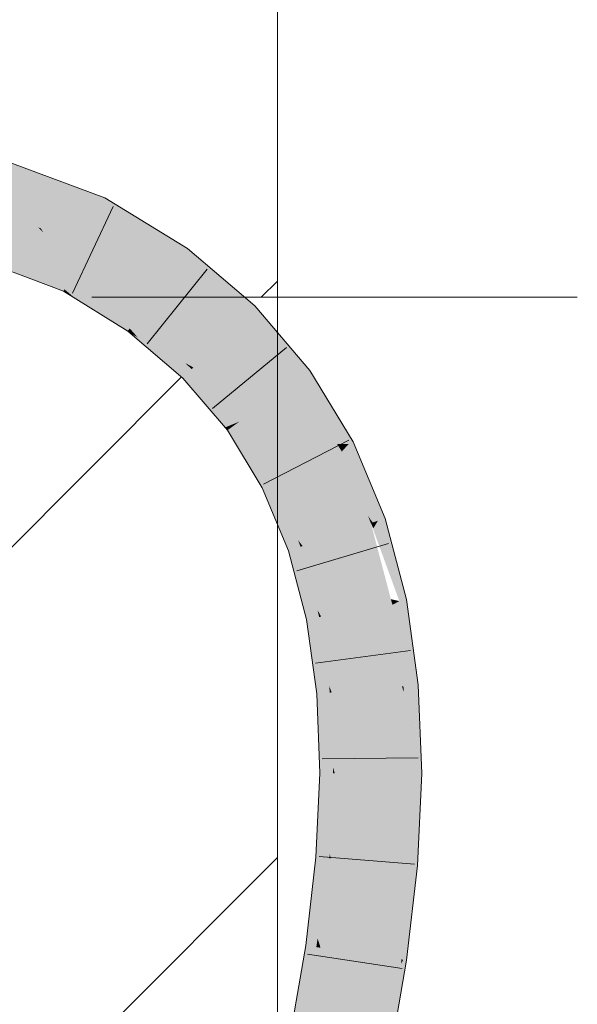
# Model space of a CAD drawing. Extents: x -720 to 300, y 62 to 1107.
# Tile 81 of 117: x 182.95 to 184.32, y 712.48 to 714.9. Entities that reach past the tile are written whole.
import ezdxf
from ezdxf.lldxf.tags import DXFTag

# ---------------------------------------------------------------- set-up
doc = ezdxf.new("R2010")
doc.units = 0
doc.layers.get('0').update_dxf_attribs({"lineweight": 35})
doc.layers.add('E_Detail_Linie_Text_Bem', color=7, linetype='Continuous', lineweight=13)
for name, color, linetype, lineweight, true_color in [('E_Detail_Wandschraffur', 7, 'Continuous', 5, 0xc0c0c0), ('E_Leerrohr 25-A06G9FMB8I', 7, 'Continuous', 9, 0xff8000), ('E_Leerrohr 25-Shading', 7, 'Continuous', 9, 0xff8000)]:
    doc.layers.add(name, color=color, linetype=linetype, lineweight=lineweight, true_color=true_color)
tags = doc.linetypes.add('fein_strichliert', pattern=[4, 1, -2, 1]).pattern_tags.tags
tags[8:9] = [DXFTag(74, 4), DXFTag(75, 0), DXFTag(340, '0'), DXFTag(46, 0.0), DXFTag(50, 0.0), DXFTag(44, 0.0), DXFTag(45, 0.0)]
tags[6:7] = [DXFTag(74, 4), DXFTag(75, 0), DXFTag(340, '0'), DXFTag(46, 0.0), DXFTag(50, 0.0), DXFTag(44, 0.0), DXFTag(45, 0.0)]
tags[4:5] = [DXFTag(74, 4), DXFTag(75, 0), DXFTag(340, '0'), DXFTag(46, 0.0), DXFTag(50, 0.0), DXFTag(44, 0.0), DXFTag(45, 0.0)]

# ---------------------------------------------------------------- blocks, each defined once
blk = doc.blocks.new('Shading-A06G9FDB8I', base_point=(181.435, 714.5839))
at = {"layer": 'E_Leerrohr 25-Shading', "color": 43, "true_color": 0xd7ab7f}
for points in [[(182.7565, 714.5668), (182.967, 714.5278), (182.6778, 714.6314), (182.7007, 714.6263)], [(182.7565, 714.5668), (182.9261, 714.512), (182.967, 714.5278), (183.0948, 714.4805)], [(183.0493, 714.4584), (183.1476, 714.4402), (182.8831, 714.52), (182.9261, 714.512)], [(182.9261, 714.512), (183.1476, 714.4402), (183.0948, 714.4805), (183.1555, 714.4581)], [(183.0493, 714.4584), (183.0974, 714.4406), (183.1476, 714.4402), (183.144, 714.432)], [(183.0974, 714.4406), (183.1407, 714.4246), (183.144, 714.432)], [(183.3019, 714.3683), (183.256, 714.3964), (183.144, 714.432), (183.1476, 714.4402)], [(183.256, 714.3964), (183.1555, 714.4581), (183.1476, 714.4402)], [(183.1407, 714.4246), (183.3585, 714.3336), (183.144, 714.432), (183.3019, 714.3683)], [(183.3585, 714.3336), (183.1407, 714.4246), (183.337, 714.304)], [(182.9418, 714.2714), (182.9887, 714.2539), (182.7387, 714.3859), (182.8344, 714.3384)], [(182.8752, 714.3351), (182.7673, 714.3752), (183.0546, 714.2294), (182.8344, 714.3384)], [(182.9887, 714.2539), (183.0546, 714.2294), (182.8344, 714.3384)], [(182.8752, 714.3351), (183.0546, 714.2294), (183.0565, 714.2337)], [(183.0565, 714.2337), (183.0663, 714.2557), (182.8752, 714.3351), (183.024, 714.2797)], [(183.3585, 714.3336), (183.337, 714.304), (183.5237, 714.1931), (183.4979, 714.1672)], [(183.0663, 714.2557), (183.0694, 714.2628), (183.024, 714.2797)], [(183.2125, 714.1319), (183.0663, 714.2557), (183.0833, 714.2114), (183.0565, 714.2337)], [(183.2125, 714.1319), (183.2167, 714.1378), (183.0663, 714.2557), (183.0694, 714.2628)], [(183.0694, 714.2628), (183.2167, 714.1378), (183.0694, 714.2628), (183.2287, 714.1543)], [(183.2287, 714.1543), (183.2334, 714.1607), (183.0694, 714.2628)], [(183.0565, 714.2337), (183.0546, 714.2294), (183.0833, 714.2114)], [(183.2125, 714.1319), (183.0833, 714.2114), (183.2119, 714.1311)], [(183.659, 714.0345), (183.5237, 714.1931), (183.5776, 714.0737), (183.4979, 714.1672)], [(183.2167, 714.1378), (183.2362, 714.1161), (183.2287, 714.1543), (183.3067, 714.0779)], [(183.2287, 714.1543), (183.3067, 714.0779), (183.2334, 714.1607), (183.3522, 714.0532)], [(183.3522, 714.0532), (183.3732, 714.0418), (183.2334, 714.1607)], [(183.2125, 714.1319), (183.2119, 714.1311), (183.2176, 714.1262)], [(183.2176, 714.1262), (183.2362, 714.1161), (183.2125, 714.1319), (183.2167, 714.1378)], [(183.2362, 714.1161), (183.2176, 714.1262), (183.2581, 714.0918)], [(183.2581, 714.0918), (183.3067, 714.0779), (183.2362, 714.1161)], [(183.2581, 714.0918), (183.3474, 714.0159), (183.3067, 714.0779), (183.3586, 714.0272)], [(183.3067, 714.0779), (183.3586, 714.0272), (183.3522, 714.0532), (183.3692, 714.0378)], [(183.3692, 714.0378), (183.3732, 714.0418), (183.3522, 714.0532)], [(183.659, 714.0345), (183.5776, 714.0737), (183.6341, 714.0165)], [(183.5776, 714.0737), (183.6294, 714.013), (183.6341, 714.0165)], [(183.4507, 713.8947), (183.4705, 713.9028), (183.3586, 714.0272), (183.3692, 714.0378)], [(183.3692, 714.0378), (183.4705, 713.9028), (183.3732, 714.0418), (183.4807, 713.907)], [(183.4807, 713.907), (183.4862, 713.9093), (183.3732, 714.0418)], [(183.7651, 713.8599), (183.659, 714.0345), (183.7546, 713.8546), (183.6341, 714.0165)], [(183.3586, 714.0272), (183.3474, 714.0159), (183.4507, 713.8947)], [(183.7546, 713.8546), (183.6341, 714.0165), (183.726, 713.8539), (183.6294, 714.013)], [(183.4705, 713.9028), (183.4729, 713.8997), (183.4807, 713.907), (183.4816, 713.9059)], [(183.4816, 713.9059), (183.4862, 713.9093), (183.4807, 713.907)], [(183.4816, 713.9059), (183.56, 713.7557), (183.4862, 713.9093), (183.5698, 713.7607)], [(183.5698, 713.7607), (183.5749, 713.7633), (183.4862, 713.9093)], [(183.4565, 713.8878), (183.4729, 713.8997), (183.4507, 713.8947), (183.4705, 713.9028)], [(183.4729, 713.8997), (183.4565, 713.8878), (183.5464, 713.7488), (183.5422, 713.7467)], [(183.5464, 713.7488), (183.56, 713.7557), (183.4729, 713.8997), (183.4816, 713.9059)], [(183.8056, 713.7626), (183.7651, 713.8599), (183.7546, 713.8546)], [(183.7347, 713.8445), (183.7546, 713.8546), (183.7277, 713.8516), (183.726, 713.8539)], [(183.726, 713.8539), (183.7325, 713.8434), (183.7332, 713.8438)], [(183.7332, 713.8438), (183.7347, 713.8445), (183.7277, 713.8516)], [(183.7325, 713.8434), (183.7375, 713.8356), (183.7332, 713.8438)], [(183.8262, 713.6661), (183.7325, 713.8434), (183.8131, 713.6616), (183.8015, 713.6777)], [(183.7325, 713.8434), (183.8262, 713.6661), (183.7375, 713.8356)], [(183.7332, 713.8438), (183.7375, 713.8356), (183.7347, 713.8445), (183.7399, 713.8384)], [(183.7399, 713.8384), (183.7546, 713.8546), (183.7347, 713.8445)], [(183.7399, 713.8384), (183.7375, 713.8356), (183.8069, 713.7596), (183.8434, 713.6719)], [(183.8262, 713.6661), (183.8434, 713.6719), (183.7375, 713.8356)], [(183.7546, 713.8546), (183.7399, 713.8384), (183.8056, 713.7626), (183.8069, 713.7596)], [(183.5698, 713.7607), (183.6103, 713.6429), (183.5749, 713.7633), (183.6301, 713.6179)], [(183.6301, 713.6179), (183.6412, 713.6038), (183.5749, 713.7633)], [(183.5464, 713.7488), (183.5422, 713.7467), (183.5575, 713.7101)], [(183.5575, 713.7101), (183.5852, 713.6748), (183.5464, 713.7488), (183.56, 713.7557)], [(183.56, 713.7557), (183.5852, 713.6748), (183.5698, 713.7607), (183.6103, 713.6429)], [(183.6065, 713.592), (183.6106, 713.5934), (183.5575, 713.7101), (183.5852, 713.6748)], [(183.5852, 713.6748), (183.6106, 713.5934), (183.6103, 713.6429), (183.6256, 713.5984)], [(183.8015, 713.6777), (183.81, 713.6606), (183.8131, 713.6616)], [(183.8015, 713.6777), (183.8087, 713.6602), (183.81, 713.6606)], [(183.8184, 713.6533), (183.8262, 713.6661), (183.8131, 713.6616)], [(183.8262, 713.6661), (183.8184, 713.6533), (183.8503, 713.6026)], [(183.8875, 713.5046), (183.8434, 713.6719), (183.8262, 713.6661)], [(183.6103, 713.6429), (183.6256, 713.5984), (183.6301, 713.6179), (183.6361, 713.602)], [(183.8087, 713.6602), (183.8147, 713.6473), (183.81, 713.6606)], [(183.8087, 713.6602), (183.8785, 713.4689), (183.8147, 713.6473)], [(183.81, 713.6606), (183.8147, 713.6473), (183.8131, 713.6616), (183.8184, 713.6533)], [(183.8184, 713.6533), (183.8147, 713.6473), (183.8875, 713.5046), (183.896, 713.4724)], [(183.8785, 713.4689), (183.896, 713.4724), (183.8147, 713.6473)], [(183.8184, 713.6533), (183.8875, 713.5046), (183.8503, 713.6026)], [(183.6361, 713.602), (183.6412, 713.6038), (183.6301, 713.6179)], [(183.6106, 713.5934), (183.6065, 713.592), (183.6159, 713.5562)], [(183.6159, 713.5562), (183.6402, 713.5132), (183.6106, 713.5934), (183.6256, 713.5984)], [(183.6256, 713.5984), (183.6402, 713.5132), (183.6361, 713.602), (183.6616, 713.4752)], [(183.6361, 713.602), (183.6616, 713.4752), (183.6412, 713.6038), (183.6779, 713.4464)], [(183.6779, 713.4464), (183.6867, 713.4307), (183.6412, 713.6038)], [(183.6508, 713.4235), (183.6553, 713.4244), (183.6159, 713.5562), (183.6402, 713.5132)], [(183.6402, 713.5132), (183.6553, 713.4244), (183.6616, 713.4752), (183.6712, 713.4276)], [(183.6616, 713.4752), (183.6712, 713.4276), (183.6779, 713.4464), (183.6817, 713.4297)], [(183.8785, 713.4689), (183.8579, 713.4734), (183.862, 713.4656)], [(183.8579, 713.4734), (183.8606, 713.4654), (183.862, 713.4656)], [(183.8579, 713.4734), (183.86, 713.4653), (183.8606, 713.4654)], [(183.9204, 713.2972), (183.896, 713.4724), (183.8785, 713.4689)], [(183.86, 713.4653), (183.8619, 713.4596), (183.8606, 713.4654)], [(183.8887, 713.2601), (183.906, 713.2616), (183.86, 713.4653), (183.8619, 713.4596)], [(183.8606, 713.4654), (183.8619, 713.4596), (183.862, 713.4656), (183.8641, 713.4609)], [(183.8641, 713.4609), (183.8619, 713.4596), (183.9204, 713.2972), (183.9251, 713.2633)], [(183.906, 713.2616), (183.9251, 713.2633), (183.8619, 713.4596)], [(183.8641, 713.4609), (183.8785, 713.4689), (183.862, 713.4656)], [(183.8785, 713.4689), (183.8641, 713.4609), (183.8998, 713.3814)], [(183.8641, 713.4609), (183.9204, 713.2972), (183.8998, 713.3814)], [(183.6553, 713.4244), (183.6508, 713.4235), (183.6566, 713.3818)], [(183.6566, 713.3818), (183.6766, 713.3327), (183.6553, 713.4244), (183.6712, 713.4276)], [(183.6712, 713.4276), (183.6766, 713.3327), (183.6817, 713.4297), (183.6937, 713.2908)], [(183.6817, 713.4297), (183.6867, 713.4307), (183.6779, 713.4464)], [(183.6817, 713.4297), (183.6937, 713.2908), (183.6867, 713.4307), (183.7061, 713.2605)], [(183.7061, 713.2605), (183.7126, 713.2448), (183.6867, 713.4307)], [(183.6761, 713.2416), (183.6818, 713.2421), (183.6566, 713.3818), (183.6766, 713.3327)], [(183.6766, 713.3327), (183.6818, 713.2421), (183.6937, 713.2908), (183.6978, 713.2435)], [(183.6937, 713.2908), (183.6978, 713.2435), (183.7061, 713.2605), (183.708, 713.2443)], [(183.708, 713.2443), (183.7126, 713.2448), (183.7061, 713.2605)], [(183.8887, 713.2601), (183.8973, 713.2188), (183.906, 713.2616), (183.9229, 713.1335)], [(183.8892, 713.2457), (183.8892, 713.2455), (183.8887, 713.2601), (183.8973, 713.2188)], [(183.933, 713.0577), (183.9251, 713.2633), (183.906, 713.2616)], [(183.6818, 713.2421), (183.6761, 713.2416), (183.6783, 713.1833)], [(183.6783, 713.1833), (183.6941, 713.1317), (183.6818, 713.2421), (183.6978, 713.2435)], [(183.6978, 713.2435), (183.6941, 713.1317), (183.708, 713.2443), (183.7069, 713.0898)], [(183.708, 713.2443), (183.7069, 713.0898), (183.7126, 713.2448), (183.7157, 713.0609)], [(183.7157, 713.0609), (183.72, 713.0466), (183.7126, 713.2448)], [(183.8968, 713.0458), (183.9114, 713.0457), (183.8892, 713.2457)], [(183.8892, 713.2455), (183.9114, 713.0457), (183.8973, 713.2188), (183.9334, 713.0456)], [(183.8973, 713.2188), (183.9334, 713.0456), (183.9229, 713.1335), (183.933, 713.0577)], [(183.6834, 713.0468), (183.6912, 713.0468), (183.6783, 713.1833), (183.6941, 713.1317)], [(183.6941, 713.1317), (183.6912, 713.0468), (183.7069, 713.0898), (183.7066, 713.0467)], [(183.7069, 713.0898), (183.7066, 713.0467), (183.7157, 713.0609), (183.7159, 713.0467)], [(183.6912, 713.0468), (183.6834, 713.0468), (183.6794, 712.9576)], [(183.6794, 712.9576), (183.6918, 712.9095), (183.6912, 713.0468), (183.7066, 713.0467)], [(183.7066, 713.0467), (183.6918, 712.9095), (183.7159, 713.0467), (183.7014, 712.8727)], [(183.7159, 713.0467), (183.7014, 712.8727), (183.72, 713.0466), (183.7076, 712.8488)], [(183.7076, 712.8488), (183.7105, 712.8375), (183.72, 713.0466)], [(183.7159, 713.0467), (183.72, 713.0466), (183.7157, 713.0609)], [(183.8945, 712.9944), (183.9114, 713.0457), (183.8968, 713.0458)], [(183.8945, 712.9944), (183.8947, 712.993), (183.9114, 713.0457), (183.9186, 712.8571)], [(183.9236, 712.8291), (183.9334, 713.0456), (183.9186, 712.8571), (183.9114, 713.0457)], [(183.8945, 712.9944), (183.8867, 712.8232), (183.8975, 712.8223)], [(183.92, 712.8205), (183.8945, 712.9944), (183.8975, 712.8223)], [(183.8947, 712.993), (183.92, 712.8205), (183.9186, 712.8571)], [(183.674, 712.8405), (183.6843, 712.8396), (183.6794, 712.9576), (183.6918, 712.9095)], [(183.6918, 712.9095), (183.6843, 712.8396), (183.7014, 712.8727), (183.6985, 712.8384)], [(183.7014, 712.8727), (183.6985, 712.8384), (183.7076, 712.8488), (183.7068, 712.8378)], [(183.7068, 712.8378), (183.7105, 712.8375), (183.7076, 712.8488)], [(183.92, 712.8205), (183.9232, 712.8203), (183.9186, 712.8571), (183.9236, 712.8291)], [(183.6843, 712.8396), (183.674, 712.8405), (183.6581, 712.7022)], [(183.6581, 712.7022), (183.6696, 712.6664), (183.6843, 712.8396), (183.6985, 712.8384)], [(183.6985, 712.8384), (183.6696, 712.6664), (183.7068, 712.8378), (183.6779, 712.641)], [(183.7068, 712.8378), (183.6779, 712.641), (183.7105, 712.8375), (183.683, 712.6254)], [(183.683, 712.6254), (183.6852, 712.6184), (183.7105, 712.8375)], [(183.8878, 712.5892), (183.8867, 712.8232), (183.8744, 712.7163), (183.8744, 712.7166)], [(183.8867, 712.8232), (183.8921, 712.6927), (183.8975, 712.8223)], [(183.8867, 712.8232), (183.8878, 712.5892), (183.8921, 712.6927)], [(183.8921, 712.6927), (183.92, 712.8205), (183.8975, 712.8223)], [(183.8921, 712.6927), (183.8965, 712.588), (183.92, 712.8205), (183.9193, 712.7865)], [(183.9193, 712.7865), (183.9232, 712.8203), (183.92, 712.8205)], [(183.649, 712.6237), (183.6622, 712.6218), (183.6581, 712.7022), (183.6696, 712.6664)], [(183.8744, 712.7166), (183.8602, 712.5932), (183.8668, 712.5922)], [(183.8744, 712.7163), (183.8668, 712.5922), (183.8834, 712.5898)], [(183.8878, 712.5892), (183.8744, 712.7163), (183.8834, 712.5898)], [(183.8878, 712.5892), (183.8965, 712.588), (183.8921, 712.6927)], [(183.6696, 712.6664), (183.6622, 712.6218), (183.6779, 712.641), (183.6748, 712.6199)], [(183.6779, 712.641), (183.6748, 712.6199), (183.683, 712.6254), (183.6821, 712.6189)], [(183.6622, 712.6218), (183.649, 712.6237), (183.613, 712.4147)], [(183.613, 712.4147), (183.6279, 712.4037), (183.6622, 712.6218), (183.6748, 712.6199)], [(183.6748, 712.6199), (183.6279, 712.4037), (183.6821, 712.6189), (183.6378, 712.3965)], [(183.6821, 712.6189), (183.6378, 712.3965), (183.6852, 712.6184), (183.6435, 712.3923)], [(183.6435, 712.3923), (183.6459, 712.3906), (183.6852, 712.6184)], [(183.6821, 712.6189), (183.6852, 712.6184), (183.683, 712.6254)], [(183.8194, 712.3565), (183.8405, 712.3523), (183.8602, 712.5932), (183.8587, 712.518)], [(183.8839, 712.5797), (183.8587, 712.518), (183.8778, 712.48), (183.8553, 712.3494)], [(183.8602, 712.5932), (183.8587, 712.518), (183.8668, 712.5922)], [(183.8668, 712.5922), (183.8587, 712.518), (183.8834, 712.5898), (183.8839, 712.5797)], [(183.8839, 712.5797), (183.8778, 712.48), (183.8848, 712.5571)], [(183.8839, 712.5797), (183.8878, 712.5892), (183.8834, 712.5898)], [(183.8878, 712.5892), (183.8839, 712.5797), (183.8848, 712.5571)], [(183.8878, 712.5892), (183.8848, 712.5571), (183.8965, 712.588), (183.8861, 712.528)], [(183.8848, 712.5571), (183.8778, 712.48), (183.8861, 712.528)], [(183.8405, 712.3523), (183.8553, 712.3494), (183.8587, 712.518)]]:
    blk.add_solid(points, dxfattribs=at)
at = {"layer": 'E_Leerrohr 25-Shading', "color": 31, "true_color": 0xfabd7f}
for points in [[(183.0493, 714.4584), (182.7565, 714.5668), (182.9519, 714.4006), (182.6619, 714.5082)], [(183.024, 714.2797), (182.9519, 714.4006), (182.8752, 714.3351), (182.7921, 714.4598)], [(182.9519, 714.4006), (182.9988, 714.3832), (183.0493, 714.4584), (183.0974, 714.4406)], [(182.9988, 714.3832), (183.1051, 714.3437), (183.0974, 714.4406), (183.1407, 714.4246)], [(183.337, 714.304), (183.1407, 714.4246), (183.1068, 714.3426), (183.1051, 714.3437)], [(182.9519, 714.4006), (183.0042, 714.374), (182.9923, 714.3856)], [(182.9519, 714.4006), (183.024, 714.2797), (183.0042, 714.374), (183.0692, 714.2629)], [(183.0042, 714.374), (182.9988, 714.3832), (182.9923, 714.3856)], [(183.0692, 714.2629), (183.0694, 714.2628), (182.9988, 714.3832), (183.1051, 714.3437)], [(183.1051, 714.3437), (183.0694, 714.2628), (183.2852, 714.2324), (183.2334, 714.1607)], [(183.337, 714.304), (183.1068, 714.3426), (183.2975, 714.2494)], [(183.1068, 714.3426), (183.2852, 714.2324), (183.2975, 714.2494)], [(183.4979, 714.1672), (183.337, 714.304), (183.4757, 714.1449), (183.2975, 714.2494)], [(183.4757, 714.1449), (183.2975, 714.2494), (183.2887, 714.2294), (183.2852, 714.2324)], [(183.2852, 714.2324), (183.2334, 714.1607), (183.4355, 714.1045), (183.3732, 714.0418)], [(183.4757, 714.1449), (183.2887, 714.2294), (183.4457, 714.1147)], [(183.2887, 714.2294), (183.4355, 714.1045), (183.4457, 714.1147)], [(183.5776, 714.0737), (183.4979, 714.1672), (183.4757, 714.1449)], [(183.4845, 714.0814), (183.4757, 714.1449), (183.4457, 714.1147)], [(183.4845, 714.0814), (183.6294, 714.013), (183.4757, 714.1449), (183.5776, 714.0737)], [(183.4355, 714.1045), (183.3732, 714.0418), (183.5578, 713.9612), (183.4862, 713.9093)], [(183.4355, 714.1045), (183.4845, 714.0814), (183.4457, 714.1147)], [(183.4355, 714.1045), (183.5701, 713.9701), (183.4845, 714.0814), (183.5939, 713.9873)], [(183.4355, 714.1045), (183.5578, 713.9612), (183.5701, 713.9701)], [(183.5939, 713.9873), (183.6294, 714.013), (183.4845, 714.0814)], [(183.726, 713.8539), (183.6294, 714.013), (183.5939, 713.9873)], [(183.6048, 713.9295), (183.5939, 713.9873), (183.5701, 713.9701)], [(183.6048, 713.9295), (183.7325, 713.8434), (183.5939, 713.9873), (183.726, 713.8539)], [(183.5578, 713.9612), (183.4862, 713.9093), (183.6537, 713.8033), (183.5749, 713.7633)], [(183.5578, 713.9612), (183.6048, 713.9295), (183.5701, 713.9701)], [(183.5578, 713.9612), (183.667, 713.8101), (183.6048, 713.9295), (183.6946, 713.8241)], [(183.5578, 713.9612), (183.6537, 713.8033), (183.667, 713.8101)], [(183.6946, 713.8241), (183.7325, 713.8434), (183.6048, 713.9295)], [(183.8015, 713.6777), (183.7325, 713.8434), (183.6946, 713.8241)], [(183.694, 713.7661), (183.6946, 713.8241), (183.667, 713.8101)], [(183.694, 713.7661), (183.8087, 713.6602), (183.6946, 713.8241), (183.8015, 713.6777)], [(183.6537, 713.8033), (183.5749, 713.7633), (183.725, 713.632), (183.6412, 713.6038)], [(183.6537, 713.8033), (183.694, 713.7661), (183.667, 713.8101)], [(183.6537, 713.8033), (183.7675, 713.6463), (183.694, 713.7661)], [(183.6537, 713.8033), (183.6538, 713.8031), (183.7675, 713.6463), (183.7384, 713.6365)], [(183.6538, 713.8031), (183.725, 713.632), (183.7384, 713.6365)], [(183.7675, 713.6463), (183.8087, 713.6602), (183.694, 713.7661)], [(183.7573, 713.592), (183.7675, 713.6463), (183.7384, 713.6365)], [(183.7573, 713.592), (183.86, 713.4653), (183.7675, 713.6463), (183.8579, 713.4734)], [(183.8579, 713.4734), (183.8087, 713.6602), (183.7675, 713.6463)], [(183.725, 713.632), (183.6412, 713.6038), (183.7734, 713.448), (183.6867, 713.4307)], [(183.725, 713.632), (183.7573, 713.592), (183.7384, 713.6365)], [(183.725, 713.632), (183.7251, 713.6317), (183.815, 713.4563), (183.7862, 713.4506)], [(183.725, 713.632), (183.815, 713.4563), (183.7573, 713.592)], [(183.7251, 713.6317), (183.7734, 713.448), (183.7862, 713.4506)], [(183.815, 713.4563), (183.86, 713.4653), (183.7573, 713.592)], [(183.7734, 713.448), (183.6867, 713.4307), (183.8006, 713.2524), (183.7126, 713.2448)], [(183.8393, 713.2558), (183.7862, 713.4506), (183.7734, 713.4476), (183.7734, 713.448)], [(183.885, 713.2598), (183.815, 713.4563), (183.8393, 713.2558), (183.7862, 713.4506)], [(183.8887, 713.2601), (183.86, 713.4653), (183.885, 713.2598), (183.815, 713.4563)], [(183.8393, 713.2558), (183.7734, 713.4476), (183.8123, 713.2534)], [(183.7734, 713.4476), (183.8006, 713.2524), (183.8123, 713.2534)], [(183.8393, 713.2558), (183.8123, 713.2534), (183.8753, 713.0921), (183.8181, 713.215)], [(183.8753, 713.0921), (183.885, 713.2598), (183.8393, 713.2558)], [(183.8753, 713.0921), (183.8968, 713.0458), (183.885, 713.2598), (183.8892, 713.2457)], [(183.8892, 713.2457), (183.8887, 713.2601), (183.885, 713.2598)], [(183.803, 713.1901), (183.8006, 713.2524), (183.72, 713.0466), (183.7126, 713.2448)], [(183.8123, 713.2534), (183.8006, 713.2524), (183.8181, 713.215)], [(183.8221, 713.188), (183.8181, 713.215), (183.8006, 713.2521), (183.8006, 713.2524)], [(183.8221, 713.188), (183.8006, 713.2521), (183.8061, 713.1897)], [(183.8006, 713.2521), (183.803, 713.1901), (183.8061, 713.1897)], [(183.8432, 713.046), (183.8854, 713.0458), (183.8181, 713.215), (183.8753, 713.0921)], [(183.803, 713.1901), (183.72, 713.0466), (183.7878, 713.0463)], [(183.8084, 713.0462), (183.803, 713.1901), (183.7878, 713.0463)], [(183.803, 713.1901), (183.8084, 713.0462), (183.8221, 713.188), (183.8432, 713.046)], [(183.8854, 713.0458), (183.8968, 713.0458), (183.8753, 713.0921)], [(183.7878, 713.0463), (183.72, 713.0466), (183.7563, 712.8338), (183.7105, 712.8375)], [(183.7986, 712.8304), (183.8084, 713.0462), (183.7563, 712.8338), (183.7878, 713.0463)], [(183.8084, 713.0462), (183.7986, 712.8304), (183.8076, 712.8297)], [(183.8084, 713.0462), (183.8076, 712.8297), (183.8582, 712.9043), (183.8667, 712.8248)], [(183.8084, 713.0462), (183.8582, 712.9043), (183.8432, 713.046)], [(183.8582, 712.9043), (183.8854, 713.0458), (183.8432, 713.046)], [(183.8582, 712.9043), (183.8867, 712.8232), (183.8854, 713.0458), (183.8945, 712.9944)], [(183.8945, 712.9944), (183.8968, 713.0458), (183.8854, 713.0458)], [(183.8667, 712.8248), (183.8867, 712.8232), (183.8582, 712.9043)], [(183.7563, 712.8338), (183.7105, 712.8375), (183.7159, 712.614), (183.6852, 712.6184)], [(183.7727, 712.6058), (183.7986, 712.8304), (183.7159, 712.614), (183.7563, 712.8338)], [(183.7986, 712.8304), (183.7727, 712.6058), (183.7804, 712.6047)], [(183.7986, 712.8304), (183.7804, 712.6047), (183.8064, 712.8), (183.7988, 712.6021)], [(183.7986, 712.8304), (183.8064, 712.8), (183.8076, 712.8297)], [(183.8064, 712.8), (183.8667, 712.8248), (183.8076, 712.8297)], [(183.8064, 712.8), (183.8602, 712.5932), (183.8667, 712.8248), (183.8744, 712.7166)], [(183.8744, 712.7166), (183.8867, 712.8232), (183.8667, 712.8248)], [(183.7988, 712.6021), (183.8602, 712.5932), (183.8064, 712.8)], [(183.7159, 712.614), (183.6852, 712.6184), (183.6674, 712.3864), (183.6459, 712.3906)], [(183.7327, 712.3735), (183.7727, 712.6058), (183.6674, 712.3864), (183.7159, 712.614)], [(183.7727, 712.6058), (183.7327, 712.3735), (183.7392, 712.3723)], [(183.7548, 712.3691), (183.7804, 712.6047), (183.7392, 712.3723), (183.7727, 712.6058)], [(183.783, 712.3636), (183.7988, 712.6021), (183.7548, 712.3691), (183.7804, 712.6047)], [(183.8194, 712.3565), (183.8602, 712.5932), (183.783, 712.3636), (183.7988, 712.6021)]]:
    blk.add_solid(points, dxfattribs=at)
blk = doc.blocks.new('Referenz-A06G9FMD8I')
at = {"layer": 'E_Detail_Linie_Text_Bem', "linetype": 'Continuous', "ltscale": 0.13}
blk.add_line((183.5792, 715.5996), (183.5792, 675.5996), dxfattribs=at)
at = {"layer": 'E_Detail_Linie_Text_Bem', "color": 0, "linetype": 'Continuous', "ltscale": 0.13}
blk.add_line((184.3154, 714.214), (183.1237, 714.214), dxfattribs=at)
at = {"layer": 'E_Detail_Wandschraffur', "linetype": 'ByBlock', "ltscale": 0.13}
for p, q in [((183.5394, 714.214), (183.5792, 714.2537)), ((182.8601, 713.5346), (183.3441, 714.0187))]:
    blk.add_line(p, q, dxfattribs=at)
at = {"layer": 'E_Detail_Wandschraffur', "linetype": 'fein_strichliert', "ltscale": 0.13}
blk.add_line((182.8185, 712.0788), (183.5792, 712.8395), dxfattribs=at)
at = {"layer": 'E_Leerrohr 25-A06G9FMB8I', "linetype": 'Continuous', "ltscale": 0.13}
for p, q in [((182.6786, 714.6345), (183.1555, 714.4581)), ((183.1555, 714.4581), (183.3585, 714.3336)), ((183.0763, 714.2242), (183.1765, 714.4368)), ((182.6183, 714.3919), (183.0546, 714.2293)), ((183.3585, 714.3336), (183.5237, 714.1931)), ((183.2599, 714.0997), (183.407, 714.2829)), ((183.0546, 714.2293), (183.2119, 714.1311)), ((183.5237, 714.1931), (183.659, 714.0345)), ((183.2119, 714.1311), (183.3474, 714.0159)), ((183.4201, 713.9416), (183.6015, 714.0909)), ((183.659, 714.0345), (183.7651, 713.8599)), ((183.3474, 714.0159), (183.4565, 713.8878)), ((183.4565, 713.8878), (183.5422, 713.7467)), ((183.5456, 713.7555), (183.7545, 713.8632)), ((183.7651, 713.8599), (183.8434, 713.6718)), ((183.5422, 713.7467), (183.6065, 713.592)), ((183.8434, 713.6718), (183.896, 713.4724)), ((183.6268, 713.5433), (183.8523, 713.6097)), ((183.6065, 713.592), (183.6508, 713.4236)), ((183.896, 713.4724), (183.9251, 713.2633)), ((183.6508, 713.4236), (183.6761, 713.2415)), ((183.673, 713.3166), (183.906, 713.3474)), ((183.9251, 713.2633), (183.9334, 713.0456)), ((183.6761, 713.2415), (183.6834, 713.0468)), ((183.6895, 713.0816), (183.9245, 713.0843)), ((183.6834, 713.0468), (183.674, 712.8405)), ((183.9334, 713.0456), (183.9232, 712.8203)), ((183.674, 712.8405), (183.649, 712.6236)), ((183.6816, 712.8425), (183.9158, 712.8238)), ((183.9232, 712.8203), (183.8964, 712.588)), ((183.649, 712.6236), (183.61, 712.3976)), ((183.6529, 712.6023), (183.8854, 712.5676)), ((183.8964, 712.588), (183.8553, 712.3494))]:
    blk.add_line(p, q, dxfattribs=at)

msp = doc.modelspace()

# ---------------------------------------------------------------- block references
at = {"color": 8, "lineweight": 25, "ltscale": 0.25, "true_color": 0x808080}
msp.add_blockref('Referenz-A06G9FMD8I', (0, 0), dxfattribs=at)
msp.add_blockref('Shading-A06G9FDB8I', (181.435, 714.5839))

doc.saveas('drawing.dxf')
